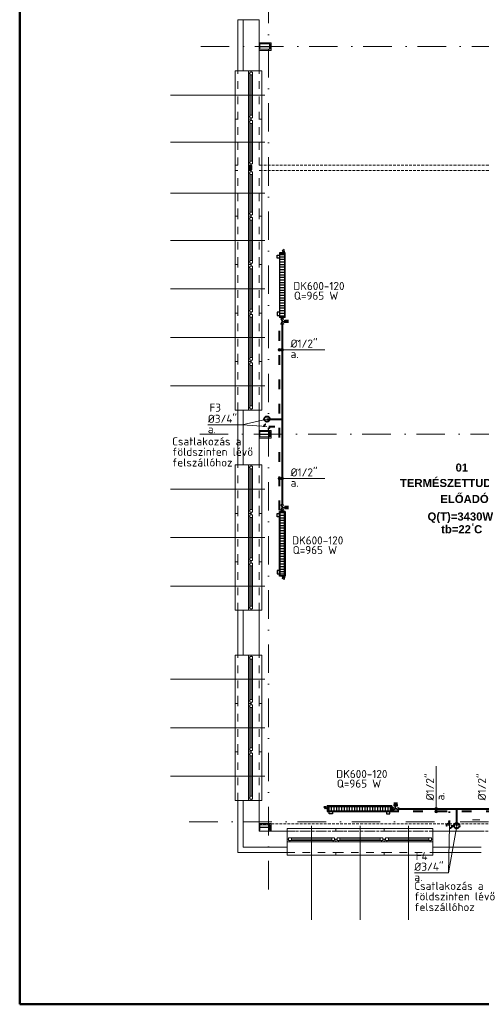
# Model space of a CAD drawing. Header units: millimetres. Extents: x 3987 to 44987, y -104035 to -70899.
# Tile 1 of 5: x 3987 to 12553, y -104035 to -85747. Entities that reach past the tile are written whole.
import ezdxf
from ezdxf.enums import TextEntityAlignment as Align

# ---------------------------------------------------------------- set-up
doc = ezdxf.new("R2010")
doc.units = ezdxf.units.MM
for name, pattern in [('ACAD_ISO03W100', [30, 12, -18]), ('Szaggatott', [282.222223, 141.111112, -141.111112]), ('Sűrű szaggatott', [75, 50, -25]), ('Tengelyvonal', [335.138881, 176.388884, -88.194442, 0, -70.555556])]:
    doc.linetypes.add(name, pattern=pattern)
for name, color, linetype, lineweight in [('alaprajz', 7, 'Continuous', 5), ('fűtés szöveg', 7, 'Continuous', 18), ('Fűtés-előremenő', 7, 'Continuous', 40), ('Fűtés-visszatérő', 7, 'ACAD_ISO03W100', 40), ('keret', 7, 'Continuous', 50)]:
    doc.layers.add(name, color=color, linetype=linetype, lineweight=lineweight)
doc.layers.add('radiátor', color=7, linetype='Continuous')
doc.styles.add('ELKÉSZÜLT_STÍLUS_2', font='arialbd.ttf')
doc.styles.add('ISO', font='isocpeur.ttf')

msp = doc.modelspace()

# ---------------------------------------------------------------- hatches: boundary and pattern name
at = {"layer": 'alaprajz', "linetype": 'Continuous'}
for points in [[(8268, -88447), (8268, -88457), (8243, -88457), (8243, -88482), (8233, -88482), (8233, -88447)], [(8293, -88527), (8243, -88527), (8243, -88512), (8233, -88512), (8233, -88482), (8243, -88482), (8243, -88467), (8293, -88467)], [(8233, -88547), (8233, -88512), (8243, -88512), (8243, -88537), (8268, -88537), (8268, -88547)], [(8293, -88457), (8293, -88467), (8243, -88467), (8243, -88457)], [(8243, -88537), (8243, -88527), (8293, -88527), (8293, -88537)]]:
    msp.add_hatch(color=256, dxfattribs=at).paths.add_polyline_path(points, flags=0)
at = {"layer": 'fűtés szöveg', "ltscale": 0.5}
h = msp.add_hatch(color=256, dxfattribs=at)
h.dxf.hatch_style = 1
h.paths.add_polyline_path([(8782, -91878, 1), (8830, -91878, 1)])
h = msp.add_hatch(color=256, dxfattribs=at)
h.dxf.hatch_style = 1
h.paths.add_polyline_path([(8835, -91878, 1), (8883, -91878, 1)])
h = msp.add_hatch(color=256, dxfattribs=at)
h.dxf.hatch_style = 1
h.paths.add_polyline_path([(8782, -94270, 1), (8830, -94270, 1)])
h = msp.add_hatch(color=256, dxfattribs=at)
h.dxf.hatch_style = 1
h.paths.add_polyline_path([(8835, -94270, 1), (8883, -94270, 1)])
h = msp.add_hatch(color=256, dxfattribs=at)
h.dxf.hatch_style = 1
h.paths.add_polyline_path([(11692, -100403, 1), (11741, -100403, 1)])
h = msp.add_hatch(color=256, dxfattribs=at)
h.dxf.hatch_style = 1
h.paths.add_polyline_path([(11692, -100456, 1), (11741, -100456, 1)])
at = {"layer": 'radiátor'}
for points in [[(8976, -91370), (8909, -91375), (8909, -91325), (8976, -91330)], [(8976, -94789), (8909, -94784), (8909, -94834), (8976, -94829)], [(10984, -100286), (10989, -100353), (10939, -100353), (10944, -100286)]]:
    msp.add_hatch(color=256, dxfattribs=at).paths.add_polyline_path(points)

# ---------------------------------------------------------------- linework, layer by layer
at = {"layer": 'alaprajz', "linetype": 'Tengelyvonal', "ltscale": 3}
for p, q in [((8603, -101902), (8603, -76900)), ((7347, -86247), (25010, -86247)), ((7327, -93447), (25010, -93447)), ((7133, -100647), (25010, -100647))]:
    msp.add_line(p, q, dxfattribs=at)
at = {"layer": 'alaprajz', "linetype": 'Continuous'}
for p, q in [((8033, -85747), (8133, -85747)), ((8033, -85747), (8033, -86697)), ((8133, -85747), (8133, -86697)), ((8133, -85747), (8233, -85747)), ((8233, -85747), (8283, -85747)), ((8283, -85747), (8433, -85747)), ((8433, -86697), (8433, -85747)), ((8653, -86177), (8433, -86177)), ((8433, -86177), (8433, -86197)), ((8433, -86197), (8633, -86197)), ((8433, -86197), (8433, -86297)), ((8442, -86197), (8433, -86197)), ((8433, -86253), (8442, -86262)), ((8633, -86297), (8433, -86297)), ((8433, -86297), (8433, -86317)), ((8433, -86297), (8442, -86297)), ((8433, -86317), (8653, -86317)), ((8442, -86244), (8442, -86197)), ((8625, -86244), (8442, -86244)), ((8442, -86297), (8442, -86250)), ((8442, -86250), (8625, -86250)), ((8530, -86244), (8536, -86250)), ((8583, -86244), (8589, -86250)), ((8633, -86197), (8625, -86197)), ((8625, -86197), (8625, -86244)), ((8625, -86250), (8625, -86297)), ((8625, -86285), (8633, -86294)), ((8625, -86297), (8633, -86297)), ((8633, -86197), (8633, -86297)), ((8633, -86297), (8633, -86197)), ((8653, -86317), (8653, -86177)), ((7983, -87597), (7983, -86697)), ((7983, -86697), (8033, -86697)), ((8033, -86697), (8133, -86697)), ((8133, -86697), (8233, -86697)), ((8233, -86697), (8283, -86697)), ((8233, -86697), (8233, -86747)), ((8233, -86697), (8283, -86697)), ((8233, -86747), (8258, -86747)), ((8233, -86747), (8233, -87547)), ((8258, -86747), (8258, -86722)), ((8258, -86722), (8283, -86722)), ((8258, -86722), (8258, -86772)), ((8308, -86722), (8258, -86722)), ((8258, -87522), (8258, -86772)), ((8258, -86772), (8308, -86772)), ((8283, -86697), (8433, -86697)), ((8283, -86722), (8283, -86697)), ((8283, -87522), (8283, -86772)), ((8308, -86772), (8308, -86722)), ((8308, -87522), (8308, -86772)), ((8308, -87522), (8308, -86772)), ((8483, -86697), (8433, -86697)), ((8483, -87597), (8483, -86697)), ((6783, -87147), (8533, -87147)), ((7983, -88447), (7983, -87597)), ((7983, -87597), (8033, -87597)), ((8033, -87597), (7983, -87597)), ((8258, -87547), (8233, -87547)), ((8233, -87547), (8233, -87597)), ((8233, -87597), (8233, -87647)), ((8233, -87597), (8283, -87597)), ((8233, -87597), (8283, -87597)), ((8308, -87522), (8258, -87522)), ((8258, -87522), (8258, -87572)), ((8258, -87572), (8258, -87547)), ((8283, -87572), (8258, -87572)), ((8258, -87572), (8308, -87572)), ((8283, -87597), (8283, -87572)), ((8283, -87622), (8283, -87597)), ((8308, -87572), (8308, -87522)), ((8483, -87597), (8433, -87597)), ((8433, -87597), (8483, -87597)), ((8483, -88447), (8483, -87597)), ((8233, -87647), (8258, -87647)), ((8233, -87647), (8233, -88397)), ((8258, -87647), (8258, -87622)), ((8258, -87622), (8283, -87622)), ((8258, -87622), (8258, -87672)), ((8308, -87622), (8258, -87622)), ((8258, -88372), (8258, -87672)), ((8258, -87672), (8308, -87672)), ((8283, -88372), (8283, -87672)), ((8308, -87672), (8308, -87622)), ((8308, -88372), (8308, -87672)), ((8308, -88372), (8308, -87672)), ((6783, -88022), (8533, -88022)), ((7983, -88447), (7983, -88547)), ((8033, -88447), (7983, -88447)), ((8258, -88397), (8233, -88397)), ((8233, -88397), (8233, -88447)), ((8233, -88482), (8233, -88447)), ((8233, -88447), (8283, -88447)), ((8243, -88482), (8233, -88482)), ((8233, -88512), (8233, -88482)), ((8233, -88547), (8233, -88512)), ((8233, -88512), (8243, -88512)), ((8268, -88457), (8243, -88457)), ((8243, -88457), (8243, -88482)), ((8243, -88467), (8243, -88457)), ((8243, -88457), (8293, -88457)), ((8243, -88467), (8243, -88527)), ((8293, -88467), (8243, -88467)), ((8243, -88512), (8243, -88537)), ((8308, -88372), (8258, -88372)), ((8258, -88372), (8258, -88422)), ((8258, -88422), (8258, -88397)), ((8283, -88422), (8258, -88422)), ((8258, -88422), (8308, -88422)), ((8268, -88447), (8268, -88457)), ((8268, -88467), (8268, -88527)), ((8283, -88447), (8283, -88422)), ((8293, -88457), (8293, -88467)), ((8293, -88467), (8293, -88527)), ((8293, -88467), (8293, -88527)), ((8308, -88422), (8308, -88372)), ((8433, -88447), (8483, -88447)), ((8483, -88447), (8483, -88547)), ((7983, -89397), (7983, -88547)), ((7983, -88547), (8033, -88547)), ((8233, -88547), (8233, -88597)), ((8233, -88547), (8283, -88547)), ((8233, -88597), (8258, -88597)), ((8233, -88597), (8233, -89347)), ((8243, -88537), (8243, -88527)), ((8243, -88527), (8293, -88527)), ((8243, -88537), (8268, -88537)), ((8293, -88537), (8243, -88537)), ((8258, -88597), (8258, -88572)), ((8258, -88572), (8283, -88572)), ((8258, -88572), (8258, -88622)), ((8308, -88572), (8258, -88572)), ((8258, -89322), (8258, -88622)), ((8258, -88622), (8308, -88622)), ((8268, -88537), (8268, -88547)), ((8283, -88572), (8283, -88547)), ((8283, -89322), (8283, -88622)), ((8293, -88527), (8293, -88537)), ((8308, -88622), (8308, -88572)), ((8308, -89322), (8308, -88622)), ((8308, -89322), (8308, -88622)), ((8483, -88547), (8433, -88547)), ((8483, -89397), (8483, -88547)), ((6783, -88972), (8533, -88972)), ((7983, -90297), (7983, -89397)), ((7983, -89397), (8033, -89397)), ((8033, -89397), (7983, -89397)), ((8258, -89347), (8233, -89347)), ((8233, -89347), (8233, -89397)), ((8233, -89397), (8233, -89447)), ((8233, -89397), (8283, -89397)), ((8233, -89397), (8283, -89397)), ((8308, -89322), (8258, -89322)), ((8258, -89322), (8258, -89372)), ((8258, -89372), (8258, -89347)), ((8283, -89372), (8258, -89372)), ((8258, -89372), (8308, -89372)), ((8258, -89447), (8258, -89422)), ((8258, -89422), (8283, -89422)), ((8258, -89422), (8258, -89472)), ((8308, -89422), (8258, -89422)), ((8283, -89397), (8283, -89372)), ((8283, -89422), (8283, -89397)), ((8308, -89372), (8308, -89322)), ((8308, -89472), (8308, -89422)), ((8483, -89397), (8433, -89397)), ((8433, -89397), (8483, -89397)), ((8483, -90297), (8483, -89397)), ((8233, -89447), (8258, -89447)), ((8233, -89447), (8233, -90247)), ((8258, -90222), (8258, -89472)), ((8258, -89472), (8308, -89472)), ((8283, -90222), (8283, -89472)), ((8308, -90222), (8308, -89472)), ((8308, -90222), (8308, -89472)), ((6783, -89847), (8533, -89847)), ((7983, -91197), (7983, -90297)), ((7983, -90297), (8033, -90297)), ((8033, -90297), (7983, -90297)), ((8258, -90247), (8233, -90247)), ((8233, -90247), (8233, -90297)), ((8233, -90297), (8233, -90347)), ((8233, -90297), (8283, -90297)), ((8233, -90297), (8283, -90297)), ((8308, -90222), (8258, -90222)), ((8258, -90222), (8258, -90272)), ((8258, -90272), (8258, -90247)), ((8283, -90272), (8258, -90272)), ((8258, -90272), (8308, -90272)), ((8258, -90347), (8258, -90322)), ((8258, -90322), (8283, -90322)), ((8258, -90322), (8258, -90372)), ((8308, -90322), (8258, -90322)), ((8283, -90297), (8283, -90272)), ((8283, -90322), (8283, -90297)), ((8308, -90272), (8308, -90222)), ((8308, -90372), (8308, -90322)), ((8483, -90297), (8433, -90297)), ((8433, -90297), (8483, -90297)), ((8483, -91197), (8483, -90297)), ((8233, -90347), (8258, -90347)), ((8233, -90347), (8233, -91147)), ((8258, -91122), (8258, -90372)), ((8258, -90372), (8308, -90372)), ((8283, -91122), (8283, -90372)), ((8308, -91122), (8308, -90372)), ((8308, -91122), (8308, -90372)), ((6783, -90747), (8533, -90747)), ((7983, -92097), (7983, -91197)), ((7983, -91197), (8033, -91197)), ((8033, -91197), (7983, -91197)), ((8258, -91147), (8233, -91147)), ((8233, -91147), (8233, -91197)), ((8233, -91197), (8233, -91247)), ((8233, -91197), (8283, -91197)), ((8233, -91197), (8283, -91197)), ((8233, -91247), (8258, -91247)), ((8233, -91247), (8233, -92047)), ((8308, -91122), (8258, -91122)), ((8258, -91122), (8258, -91172)), ((8258, -91172), (8258, -91147)), ((8283, -91172), (8258, -91172)), ((8258, -91172), (8308, -91172)), ((8258, -91247), (8258, -91222)), ((8258, -91222), (8283, -91222)), ((8258, -91222), (8258, -91272)), ((8308, -91222), (8258, -91222)), ((8283, -91197), (8283, -91172)), ((8283, -91222), (8283, -91197)), ((8308, -91172), (8308, -91122)), ((8308, -91272), (8308, -91222)), ((8483, -91197), (8433, -91197)), ((8433, -91197), (8483, -91197)), ((8483, -92097), (8483, -91197)), ((8258, -92022), (8258, -91272)), ((8258, -91272), (8308, -91272)), ((8283, -92022), (8283, -91272)), ((8308, -92022), (8308, -91272)), ((8308, -92022), (8308, -91272)), ((6783, -91647), (8533, -91647)), ((7983, -92997), (7983, -92097)), ((7983, -92097), (8033, -92097)), ((8033, -92097), (7983, -92097)), ((8258, -92047), (8233, -92047)), ((8233, -92047), (8233, -92097)), ((8233, -92097), (8233, -92147)), ((8233, -92097), (8283, -92097)), ((8233, -92097), (8283, -92097)), ((8233, -92147), (8258, -92147)), ((8233, -92147), (8233, -92947)), ((8308, -92022), (8258, -92022)), ((8258, -92022), (8258, -92072)), ((8258, -92072), (8258, -92047)), ((8283, -92072), (8258, -92072)), ((8258, -92072), (8308, -92072)), ((8258, -92147), (8258, -92122)), ((8258, -92122), (8283, -92122)), ((8258, -92122), (8258, -92172)), ((8308, -92122), (8258, -92122)), ((8283, -92097), (8283, -92072)), ((8283, -92122), (8283, -92097)), ((8308, -92072), (8308, -92022)), ((8308, -92172), (8308, -92122)), ((8483, -92097), (8433, -92097)), ((8433, -92097), (8483, -92097)), ((8483, -92997), (8483, -92097)), ((8258, -92922), (8258, -92172)), ((8258, -92172), (8308, -92172)), ((8283, -92922), (8283, -92172)), ((8308, -92922), (8308, -92172)), ((8308, -92922), (8308, -92172)), ((6783, -92547), (8533, -92547)), ((8033, -92997), (7983, -92997)), ((8033, -92997), (8133, -92997)), ((8033, -92997), (8033, -94017)), ((8133, -92997), (8133, -94017)), ((8133, -92997), (8233, -92997)), ((8258, -92947), (8233, -92947)), ((8233, -92947), (8233, -92997)), ((8233, -92997), (8283, -92997)), ((8233, -92997), (8283, -92997)), ((8308, -92922), (8258, -92922)), ((8258, -92922), (8258, -92972)), ((8258, -92972), (8258, -92947)), ((8283, -92972), (8258, -92972)), ((8258, -92972), (8308, -92972)), ((8283, -92997), (8283, -92972)), ((8283, -92997), (8433, -92997)), ((8308, -92972), (8308, -92922)), ((8433, -94017), (8433, -92997)), ((8433, -92997), (8483, -92997)), ((8653, -93377), (8433, -93377)), ((8433, -93377), (8433, -93397)), ((8433, -93397), (8633, -93397)), ((8433, -93397), (8433, -93497)), ((8442, -93397), (8433, -93397)), ((8442, -93444), (8442, -93397)), ((8625, -93444), (8442, -93444)), ((8442, -93497), (8442, -93450)), ((8442, -93450), (8625, -93450)), ((8530, -93444), (8536, -93450)), ((8583, -93444), (8589, -93450)), ((8633, -93397), (8625, -93397)), ((8625, -93397), (8625, -93444)), ((8625, -93450), (8625, -93497)), ((8633, -93397), (8633, -93497)), ((8633, -93497), (8633, -93397)), ((8653, -93517), (8653, -93377)), ((8433, -93453), (8442, -93462)), ((8633, -93497), (8433, -93497)), ((8433, -93497), (8433, -93517)), ((8433, -93497), (8442, -93497)), ((8433, -93517), (8653, -93517)), ((8625, -93485), (8633, -93494)), ((8625, -93497), (8633, -93497)), ((7983, -94917), (7983, -94017)), ((7983, -94017), (8033, -94017)), ((8033, -94017), (8133, -94017)), ((8133, -94017), (8233, -94017)), ((8233, -94017), (8283, -94017)), ((8233, -94017), (8233, -94067)), ((8233, -94017), (8283, -94017)), ((8233, -94067), (8258, -94067)), ((8233, -94067), (8233, -94867)), ((8258, -94067), (8258, -94042)), ((8258, -94042), (8283, -94042)), ((8258, -94042), (8258, -94092)), ((8308, -94042), (8258, -94042)), ((8258, -94842), (8258, -94092)), ((8258, -94092), (8308, -94092)), ((8283, -94017), (8433, -94017)), ((8283, -94042), (8283, -94017)), ((8283, -94842), (8283, -94092)), ((8308, -94092), (8308, -94042)), ((8308, -94842), (8308, -94092)), ((8308, -94842), (8308, -94092)), ((8483, -94017), (8433, -94017)), ((8483, -94917), (8483, -94017)), ((6783, -94467), (8533, -94467)), ((8258, -94867), (8233, -94867)), ((8233, -94867), (8233, -94917)), ((8308, -94842), (8258, -94842)), ((8258, -94842), (8258, -94892)), ((8258, -94892), (8258, -94867)), ((8283, -94892), (8258, -94892)), ((8258, -94892), (8308, -94892)), ((8283, -94917), (8283, -94892)), ((8308, -94892), (8308, -94842)), ((7983, -95817), (7983, -94917)), ((7983, -94917), (8033, -94917)), ((8033, -94917), (7983, -94917)), ((8233, -94917), (8233, -94967)), ((8233, -94917), (8283, -94917)), ((8233, -94917), (8283, -94917)), ((8233, -94967), (8258, -94967)), ((8233, -94967), (8233, -95767)), ((8258, -94967), (8258, -94942)), ((8258, -94942), (8283, -94942)), ((8258, -94942), (8258, -94992)), ((8308, -94942), (8258, -94942)), ((8258, -95742), (8258, -94992)), ((8258, -94992), (8308, -94992)), ((8283, -94942), (8283, -94917)), ((8283, -95742), (8283, -94992)), ((8308, -94992), (8308, -94942)), ((8308, -95742), (8308, -94992)), ((8308, -95742), (8308, -94992)), ((8483, -94917), (8433, -94917)), ((8433, -94917), (8483, -94917)), ((8483, -95817), (8483, -94917)), ((6783, -95367), (8533, -95367)), ((7983, -96717), (7983, -95817)), ((7983, -95817), (8033, -95817)), ((8033, -95817), (7983, -95817)), ((8258, -95767), (8233, -95767)), ((8233, -95767), (8233, -95817)), ((8233, -95817), (8233, -95867)), ((8233, -95817), (8283, -95817)), ((8233, -95817), (8283, -95817)), ((8308, -95742), (8258, -95742)), ((8258, -95742), (8258, -95792)), ((8258, -95792), (8258, -95767)), ((8283, -95792), (8258, -95792)), ((8258, -95792), (8308, -95792)), ((8283, -95817), (8283, -95792)), ((8283, -95842), (8283, -95817)), ((8308, -95792), (8308, -95742)), ((8483, -95817), (8433, -95817)), ((8433, -95817), (8483, -95817)), ((8483, -96717), (8483, -95817)), ((8233, -95867), (8258, -95867)), ((8233, -95867), (8233, -96667)), ((8258, -95867), (8258, -95842)), ((8258, -95842), (8283, -95842)), ((8258, -95842), (8258, -95892)), ((8308, -95842), (8258, -95842)), ((8258, -96642), (8258, -95892)), ((8258, -95892), (8308, -95892)), ((8283, -96642), (8283, -95892)), ((8308, -95892), (8308, -95842)), ((8308, -96642), (8308, -95892)), ((8308, -96642), (8308, -95892)), ((6783, -96267), (8533, -96267)), ((8033, -96717), (7983, -96717)), ((8033, -96717), (8133, -96717)), ((8033, -96717), (8033, -97547)), ((8133, -96717), (8133, -97547)), ((8133, -96717), (8233, -96717)), ((8258, -96667), (8233, -96667)), ((8233, -96667), (8233, -96717)), ((8233, -96717), (8283, -96717)), ((8233, -96717), (8283, -96717)), ((8308, -96642), (8258, -96642)), ((8258, -96642), (8258, -96692)), ((8258, -96692), (8258, -96667)), ((8283, -96692), (8258, -96692)), ((8258, -96692), (8308, -96692)), ((8283, -96717), (8283, -96692)), ((8283, -96717), (8433, -96717)), ((8308, -96692), (8308, -96642)), ((8433, -97547), (8433, -96717)), ((8433, -96717), (8483, -96717)), ((7983, -98447), (7983, -97547)), ((7983, -97547), (8033, -97547)), ((8033, -97547), (8133, -97547)), ((8133, -97547), (8233, -97547)), ((8233, -97547), (8283, -97547)), ((8233, -97547), (8233, -97597)), ((8233, -97547), (8283, -97547)), ((8233, -97597), (8258, -97597)), ((8233, -97597), (8233, -98397)), ((8258, -97597), (8258, -97572)), ((8258, -97572), (8283, -97572)), ((8258, -97572), (8258, -97622)), ((8308, -97572), (8258, -97572)), ((8258, -98372), (8258, -97622)), ((8258, -97622), (8308, -97622)), ((8283, -97547), (8433, -97547)), ((8283, -97572), (8283, -97547)), ((8283, -98372), (8283, -97622)), ((8308, -97622), (8308, -97572)), ((8308, -98372), (8308, -97622)), ((8308, -98372), (8308, -97622)), ((8483, -97547), (8433, -97547)), ((8483, -98447), (8483, -97547)), ((6783, -97997), (8533, -97997)), ((8308, -98372), (8258, -98372)), ((8258, -98372), (8258, -98422)), ((8308, -98422), (8308, -98372)), ((7983, -99347), (7983, -98447)), ((7983, -98447), (8033, -98447)), ((8033, -98447), (7983, -98447)), ((8258, -98397), (8233, -98397)), ((8233, -98397), (8233, -98447)), ((8233, -98447), (8233, -98497)), ((8233, -98447), (8283, -98447)), ((8233, -98447), (8283, -98447)), ((8233, -98497), (8258, -98497)), ((8233, -98497), (8233, -99297)), ((8258, -98422), (8258, -98397)), ((8283, -98422), (8258, -98422)), ((8258, -98422), (8308, -98422)), ((8258, -98497), (8258, -98472)), ((8258, -98472), (8283, -98472)), ((8258, -98472), (8258, -98522)), ((8308, -98472), (8258, -98472)), ((8258, -99272), (8258, -98522)), ((8258, -98522), (8308, -98522)), ((8283, -98447), (8283, -98422)), ((8283, -98472), (8283, -98447)), ((8283, -99272), (8283, -98522)), ((8308, -98522), (8308, -98472)), ((8308, -99272), (8308, -98522)), ((8308, -99272), (8308, -98522)), ((8483, -98447), (8433, -98447)), ((8433, -98447), (8483, -98447)), ((8483, -99347), (8483, -98447)), ((6783, -98897), (8533, -98897)), ((8258, -99297), (8233, -99297)), ((8233, -99297), (8233, -99347)), ((8308, -99272), (8258, -99272)), ((8258, -99272), (8258, -99322)), ((8258, -99322), (8258, -99297)), ((8308, -99322), (8308, -99272)), ((7983, -100247), (7983, -99347)), ((7983, -99347), (8033, -99347)), ((8033, -99347), (7983, -99347)), ((8233, -99347), (8233, -99397)), ((8233, -99347), (8283, -99347)), ((8233, -99347), (8283, -99347)), ((8233, -99397), (8258, -99397)), ((8233, -99397), (8233, -100197)), ((8283, -99322), (8258, -99322)), ((8258, -99322), (8308, -99322)), ((8258, -99397), (8258, -99372)), ((8258, -99372), (8283, -99372)), ((8258, -99372), (8258, -99422)), ((8308, -99372), (8258, -99372)), ((8258, -100172), (8258, -99422)), ((8258, -99422), (8308, -99422)), ((8283, -99347), (8283, -99322)), ((8283, -99372), (8283, -99347)), ((8283, -100172), (8283, -99422)), ((8308, -99422), (8308, -99372)), ((8308, -100172), (8308, -99422)), ((8308, -100172), (8308, -99422)), ((8483, -99347), (8433, -99347)), ((8433, -99347), (8483, -99347)), ((8483, -100247), (8483, -99347)), ((6783, -99797), (8533, -99797)), ((8258, -100197), (8233, -100197)), ((8233, -100197), (8233, -100247)), ((8308, -100172), (8258, -100172)), ((8258, -100172), (8258, -100222)), ((8258, -100222), (8258, -100197)), ((8308, -100222), (8308, -100172)), ((8033, -100247), (7983, -100247)), ((8033, -100247), (8133, -100247)), ((8033, -100247), (8033, -101217)), ((8133, -100247), (8133, -101117)), ((8133, -100247), (8233, -100247)), ((8233, -100247), (8283, -100247)), ((8233, -100247), (8283, -100247)), ((8283, -100222), (8258, -100222)), ((8258, -100222), (8308, -100222)), ((8283, -100247), (8283, -100222)), ((8283, -100247), (8433, -100247)), ((8433, -100817), (8433, -100247)), ((8433, -100247), (8483, -100247)), ((8653, -100679), (8433, -100679)), ((8433, -100679), (8433, -100699)), ((8433, -100699), (8633, -100699)), ((8433, -100799), (8433, -100699)), ((8433, -100699), (8442, -100699)), ((8433, -100743), (8442, -100735)), ((8442, -100699), (8442, -100747)), ((8442, -100747), (8625, -100747)), ((8625, -100752), (8442, -100752)), ((8442, -100752), (8442, -100799)), ((8530, -100752), (8536, -100747)), ((8583, -100752), (8589, -100747)), ((8625, -100747), (8625, -100699)), ((8625, -100699), (8633, -100699)), ((8625, -100711), (8633, -100702)), ((8625, -100799), (8625, -100752)), ((8633, -100699), (8633, -100817)), ((8633, -100699), (8633, -100799)), ((8653, -100817), (8653, -100679)), ((9403, -102467), (9403, -100717)), ((10303, -102467), (10303, -100717)), ((11203, -102467), (11203, -100717)), ((12529, -100609), (12389, -100609)), ((8442, -100799), (8433, -100799)), ((8953, -100817), (8433, -100817)), ((8633, -100799), (8625, -100799)), ((8633, -100817), (8653, -100817)), ((8953, -100817), (8953, -100767)), ((8953, -100767), (9853, -100767)), ((8953, -100967), (8953, -100817)), ((8978, -100942), (9028, -100942)), ((8978, -100992), (8978, -100942)), ((9028, -100942), (9778, -100942)), ((9028, -100942), (9778, -100942)), ((9028, -100942), (9028, -100992)), ((9778, -100992), (9778, -100942)), ((9778, -100942), (9828, -100942)), ((9828, -100942), (9828, -100992)), ((9853, -100767), (9853, -100817)), ((9853, -100817), (9853, -100767)), ((9853, -100767), (10753, -100767)), ((9878, -100942), (9928, -100942)), ((9878, -100992), (9878, -100942)), ((9928, -100942), (10678, -100942)), ((9928, -100942), (10678, -100942)), ((9928, -100942), (9928, -100992)), ((10678, -100992), (10678, -100942)), ((10678, -100942), (10728, -100942)), ((10728, -100942), (10728, -100992)), ((10753, -100767), (10753, -100817)), ((10753, -100817), (10753, -100767)), ((10753, -100767), (11653, -100767)), ((10778, -100942), (10828, -100942)), ((10778, -100992), (10778, -100942)), ((10828, -100942), (11578, -100942)), ((10828, -100942), (11578, -100942)), ((10828, -100942), (10828, -100992)), ((11578, -100992), (11578, -100942)), ((11578, -100942), (11628, -100942)), ((11628, -100942), (11628, -100992)), ((11653, -100767), (11653, -100817)), ((11653, -100967), (11653, -100817)), ((12553, -100817), (11653, -100817)), ((8133, -101117), (8953, -101117)), ((8953, -101017), (8953, -100967)), ((8953, -100967), (8978, -100967)), ((8953, -101017), (8953, -100967)), ((8953, -101117), (8953, -101017)), ((9003, -101017), (8953, -101017)), ((8953, -101217), (8953, -101117)), ((8978, -100967), (8978, -100992)), ((8978, -100992), (9003, -100992)), ((9028, -100992), (8978, -100992)), ((9003, -100992), (9003, -101017)), ((9803, -101017), (9003, -101017)), ((9028, -100967), (9778, -100967)), ((9028, -100992), (9778, -100992)), ((9828, -100992), (9778, -100992)), ((9803, -101017), (9803, -100992)), ((9803, -100992), (9828, -100992)), ((9853, -101017), (9803, -101017)), ((9828, -100992), (9828, -100967)), ((9828, -100967), (9853, -100967)), ((9853, -101017), (9853, -100967)), ((9853, -100967), (9878, -100967)), ((9853, -101017), (9853, -100967)), ((9903, -101017), (9853, -101017)), ((9878, -100967), (9878, -100992)), ((9878, -100992), (9903, -100992)), ((9928, -100992), (9878, -100992)), ((9903, -100992), (9903, -101017)), ((10703, -101017), (9903, -101017)), ((9928, -100967), (10678, -100967)), ((9928, -100992), (10678, -100992)), ((10728, -100992), (10678, -100992)), ((10703, -101017), (10703, -100992)), ((10703, -100992), (10728, -100992)), ((10753, -101017), (10703, -101017)), ((10728, -100992), (10728, -100967)), ((10728, -100967), (10753, -100967)), ((10753, -101017), (10753, -100967)), ((10753, -100967), (10778, -100967)), ((10753, -101017), (10753, -100967)), ((10803, -101017), (10753, -101017)), ((10778, -100967), (10778, -100992)), ((10778, -100992), (10803, -100992)), ((10828, -100992), (10778, -100992)), ((10803, -100992), (10803, -101017)), ((11603, -101017), (10803, -101017)), ((10828, -100967), (11578, -100967)), ((10828, -100992), (11578, -100992)), ((11628, -100992), (11578, -100992)), ((11603, -101017), (11603, -100992)), ((11603, -100992), (11628, -100992)), ((11653, -101017), (11603, -101017)), ((11628, -100992), (11628, -100967)), ((11628, -100967), (11653, -100967)), ((11653, -101017), (11653, -100967)), ((11653, -101017), (11653, -100967)), ((11653, -101117), (11653, -101017)), ((11653, -101117), (12553, -101117)), ((11653, -101217), (11653, -101117)), ((8033, -101217), (8953, -101217)), ((8953, -101217), (8953, -101267)), ((8953, -101267), (9853, -101267)), ((9853, -101267), (9853, -101217)), ((9853, -101217), (9853, -101267)), ((9853, -101267), (10753, -101267)), ((10753, -101267), (10753, -101217)), ((10753, -101217), (10753, -101267)), ((10753, -101267), (11653, -101267)), ((11653, -101217), (12553, -101217)), ((11653, -101267), (11653, -101217))]:
    msp.add_line(p, q, dxfattribs=at)
at = {"layer": 'alaprajz', "linetype": 'Szaggatott'}
for p, q in [((8033, -87597), (8033, -86697)), ((8433, -87597), (8433, -86697)), ((8033, -88447), (8033, -87597)), ((8433, -88447), (8433, -87597)), ((8033, -89397), (8033, -88547)), ((8433, -89397), (8433, -88547)), ((8033, -90297), (8033, -89397)), ((8433, -90297), (8433, -89397)), ((8033, -91197), (8033, -90297)), ((8433, -91197), (8433, -90297)), ((8033, -92097), (8033, -91197)), ((8433, -92097), (8433, -91197)), ((8033, -92997), (8033, -92097)), ((8433, -92997), (8433, -92097)), ((8033, -94917), (8033, -94017)), ((8433, -94917), (8433, -94017)), ((8033, -95817), (8033, -94917)), ((8433, -95817), (8433, -94917)), ((8033, -96717), (8033, -95817)), ((8433, -96717), (8433, -95817)), ((8033, -98447), (8033, -97547)), ((8433, -98447), (8433, -97547)), ((8033, -99347), (8033, -98447)), ((8433, -99347), (8433, -98447)), ((8033, -100247), (8033, -99347)), ((8433, -100247), (8433, -99347)), ((8953, -100817), (9853, -100817)), ((9853, -100817), (10753, -100817)), ((10753, -100817), (11653, -100817)), ((8953, -101217), (9853, -101217)), ((9853, -101217), (10753, -101217)), ((10753, -101217), (11653, -101217))]:
    msp.add_line(p, q, dxfattribs=at)
at = {"layer": 'alaprajz', "linetype": 'Sűrű szaggatott'}
for p, q in [((8440, -88449), (15353, -88449)), ((8440, -88549), (15353, -88549)), ((8433, -100682), (15353, -100682)), ((8433, -100817), (15353, -100817))]:
    msp.add_line(p, q, dxfattribs=at)
at = {"layer": 'fűtés szöveg', "ltscale": 0.5}
for p, q in [((8806, -91878), (9649, -91878)), ((8575, -93164), (8113, -93275)), ((7480, -93275), (8113, -93275)), ((8113, -93275), (8575, -93302)), ((8806, -94270), (9649, -94270)), ((11717, -100456), (11717, -99613)), ((11960, -100718), (11945, -101595)), ((11945, -101595), (12098, -100718)), ((11313, -101595), (11945, -101595))]:
    msp.add_line(p, q, dxfattribs=at)
for centre in [(8806, -91878), (8859, -91878), (8806, -94270), (8859, -94270), (11717, -100403), (11717, -100456)]:
    msp.add_circle(centre, 24.4, dxfattribs=at)
at = {"layer": 'Fűtés-előremenő'}
for p, q in [((8859, -91300), (8859, -91279)), ((8859, -91400), (8859, -94759)), ((8575, -93164), (8859, -93164)), ((8859, -94859), (8859, -94880)), ((10914, -100403), (10893, -100403)), ((11014, -100403), (13150, -100403)), ((12098, -100718), (12098, -100403))]:
    msp.add_line(p, q, dxfattribs=at)
for centre in [(8575, -93164), (12098, -100718)]:
    msp.add_circle(centre, 49.5, dxfattribs=at)
at = {"layer": 'Fűtés-visszatérő', "ltscale": 15}
for p, q in [((8806, -94859), (8806, -91279)), ((13271, -100456), (10893, -100456))]:
    msp.add_line(p, q, dxfattribs=at)
at = {"layer": 'Fűtés-visszatérő', "ltscale": 8}
for p, q in [((8624, -93302), (8806, -93302)), ((11960, -100718), (11960, -100456))]:
    msp.add_line(p, q, dxfattribs=at)
at = {"layer": 'Fűtés-visszatérő', "ltscale": 5}
for centre in [(8575, -93302), (11960, -100718)]:
    msp.add_circle(centre, 49.5, dxfattribs=at)
at = {"layer": 'keret'}
for p, q in [((3987, -104035), (3987, -75335)), ((44987, -104035), (3987, -104035))]:
    msp.add_line(p, q, dxfattribs=at)
at = {"layer": 'radiátor', "linetype": 'ByBlock'}
for p, q in [((8766, -90179), (8766, -90119)), ((8766, -90119), (8806, -90119)), ((8806, -90079), (8806, -91279)), ((8912, -90079), (8806, -90079)), ((8912, -90079), (8806, -90079)), ((8912, -90079), (8806, -90079)), ((8816, -91269), (8816, -90089)), ((8878, -90051), (8859, -90079)), ((8902, -90089), (8902, -91269)), ((8912, -91279), (8912, -90079)), ((8806, -90179), (8766, -90179)), ((8766, -91179), (8766, -91239)), ((8806, -91179), (8766, -91179)), ((8766, -91239), (8806, -91239)), ((8912, -91279), (8806, -91279)), ((8902, -91269), (8816, -91269)), ((8806, -96080), (8806, -94880)), ((8912, -94880), (8806, -94880)), ((8816, -94890), (8816, -96070)), ((8902, -94890), (8816, -94890)), ((8902, -96070), (8902, -94890)), ((8912, -94880), (8912, -96080)), ((8766, -94980), (8766, -94920)), ((8766, -94920), (8806, -94920)), ((8806, -94980), (8766, -94980)), ((8766, -95980), (8766, -96040)), ((8806, -95980), (8766, -95980)), ((8766, -96040), (8806, -96040)), ((8912, -96080), (8806, -96080)), ((8912, -96080), (8806, -96080)), ((8912, -96080), (8806, -96080)), ((8878, -96108), (8859, -96080)), ((9665, -100384), (9693, -100403)), ((10893, -100350), (9693, -100350)), ((9693, -100350), (9693, -100456)), ((9693, -100350), (9693, -100456)), ((9693, -100350), (9693, -100456)), ((9703, -100360), (10883, -100360)), ((10883, -100360), (10883, -100446)), ((10893, -100350), (10893, -100456)), ((9693, -100456), (10893, -100456)), ((10883, -100446), (9703, -100446)), ((9733, -100496), (9733, -100456)), ((9793, -100496), (9733, -100496)), ((9793, -100456), (9793, -100496)), ((10793, -100456), (10793, -100496)), ((10793, -100496), (10853, -100496)), ((10853, -100496), (10853, -100456))]:
    msp.add_line(p, q, dxfattribs=at)
at = {"layer": 'radiátor'}
for p, q in [((8816, -90089), (8902, -90089)), ((8884, -91300), (8834, -91300)), ((8834, -91300), (8859, -91350)), ((8834, -91400), (8859, -91350)), ((8884, -91400), (8834, -91400)), ((8859, -91350), (8884, -91300)), ((8859, -91350), (8884, -91400)), ((8859, -91350), (8909, -91350)), ((8909, -91375), (8909, -91325)), ((8909, -91325), (8976, -91330)), ((8909, -91350), (8934, -91350)), ((8976, -91370), (8909, -91375)), ((8884, -94759), (8834, -94759)), ((8834, -94759), (8859, -94809)), ((8834, -94859), (8859, -94809)), ((8884, -94859), (8834, -94859)), ((8859, -94809), (8884, -94759)), ((8859, -94809), (8909, -94809)), ((8859, -94809), (8884, -94859)), ((8909, -94784), (8909, -94834)), ((8976, -94789), (8909, -94784)), ((8909, -94809), (8934, -94809)), ((8909, -94834), (8976, -94829)), ((8816, -96070), (8902, -96070)), ((9703, -100446), (9703, -100360)), ((10914, -100378), (10914, -100428)), ((10964, -100403), (10914, -100378)), ((10939, -100353), (10944, -100286)), ((10989, -100353), (10939, -100353)), ((10964, -100353), (10964, -100328)), ((10964, -100403), (10964, -100353)), ((10964, -100403), (11014, -100378)), ((10984, -100286), (10989, -100353)), ((11014, -100378), (11014, -100428)), ((10914, -100428), (10964, -100403)), ((11014, -100428), (10964, -100403))]:
    msp.add_line(p, q, dxfattribs=at)
at = {"layer": 'radiátor', "linetype": 'Continuous'}
for p, q in [((8902, -90112), (8816, -90112)), ((8902, -90156), (8816, -90156)), ((8902, -90203), (8816, -90203)), ((8902, -90251), (8816, -90251)), ((8902, -90299), (8816, -90299)), ((8902, -90299), (8816, -90299)), ((8902, -90346), (8816, -90346)), ((8902, -90394), (8816, -90394)), ((8902, -90441), (8816, -90441)), ((8902, -90489), (8816, -90489)), ((8902, -90537), (8816, -90537)), ((8902, -90537), (8816, -90537)), ((8902, -90584), (8816, -90584)), ((8902, -90632), (8816, -90632)), ((8902, -90680), (8816, -90680)), ((8902, -90727), (8816, -90727)), ((8902, -90775), (8816, -90775)), ((8902, -90822), (8816, -90822)), ((8902, -90870), (8816, -90870)), ((8902, -90918), (8816, -90918)), ((8902, -90965), (8816, -90965)), ((8902, -91013), (8816, -91013)), ((8902, -91061), (8816, -91061)), ((8902, -91108), (8816, -91108)), ((8902, -91156), (8816, -91156)), ((8902, -91203), (8816, -91203)), ((8902, -91251), (8816, -91251)), ((8902, -94908), (8816, -94908)), ((8902, -94956), (8816, -94956)), ((8902, -95004), (8816, -95004)), ((8902, -95051), (8816, -95051)), ((8902, -95099), (8816, -95099)), ((8902, -95146), (8816, -95146)), ((8902, -95194), (8816, -95194)), ((8902, -95242), (8816, -95242)), ((8902, -95289), (8816, -95289)), ((8902, -95337), (8816, -95337)), ((8902, -95385), (8816, -95385)), ((8902, -95432), (8816, -95432)), ((8902, -95480), (8816, -95480)), ((8902, -95527), (8816, -95527)), ((8902, -95575), (8816, -95575)), ((8902, -95623), (8816, -95623)), ((8902, -95623), (8816, -95623)), ((8902, -95670), (8816, -95670)), ((8902, -95718), (8816, -95718)), ((8902, -95766), (8816, -95766)), ((8902, -95813), (8816, -95813)), ((8902, -95861), (8816, -95861)), ((8902, -95861), (8816, -95861)), ((8902, -95908), (8816, -95908)), ((8902, -95956), (8816, -95956)), ((8902, -96003), (8816, -96003)), ((8902, -96047), (8816, -96047)), ((9726, -100360), (9726, -100446)), ((9770, -100360), (9770, -100446)), ((9817, -100360), (9817, -100446)), ((9865, -100360), (9865, -100446)), ((9912, -100360), (9912, -100446)), ((9912, -100360), (9912, -100446)), ((9960, -100360), (9960, -100446)), ((10008, -100360), (10008, -100446)), ((10055, -100360), (10055, -100446)), ((10103, -100360), (10103, -100446)), ((10151, -100360), (10151, -100446)), ((10151, -100360), (10151, -100446)), ((10198, -100360), (10198, -100446)), ((10246, -100360), (10246, -100446)), ((10293, -100360), (10293, -100446)), ((10341, -100360), (10341, -100446)), ((10389, -100360), (10389, -100446)), ((10436, -100360), (10436, -100446)), ((10484, -100360), (10484, -100446)), ((10532, -100360), (10532, -100446)), ((10579, -100360), (10579, -100446)), ((10627, -100360), (10627, -100446)), ((10674, -100360), (10674, -100446)), ((10722, -100360), (10722, -100446)), ((10770, -100360), (10770, -100446)), ((10817, -100360), (10817, -100446)), ((10865, -100360), (10865, -100446))]:
    msp.add_line(p, q, dxfattribs=at)
at = {"layer": 'radiátor', "linetype": 'ByBlock'}
for points in [[(8855, -90040), (8902, -90062), (8894, -90017)], [(8855, -96119), (8902, -96097), (8894, -96142)], [(9654, -100407), (9676, -100360), (9631, -100368)]]:
    msp.add_lwpolyline(points, close=True, dxfattribs=at)

# ---------------------------------------------------------------- texts
at = {"layer": 'alaprajz', "style": 'ELKÉSZÜLT_STÍLUS_2'}
msp.add_text('01', height=150, dxfattribs=at).set_placement((12076, -94141))
for tag, p in [('TERMÉSZETTUDOMÁNY', (11044, -94472)), ('ELŐADÓ', (11794, -94769))]:
    msp.add_attdef(tag, text='', height=150, dxfattribs=at).set_placement(p, align=Align.BOTTOM_LEFT)
at = {"layer": 'fűtés szöveg', "ltscale": 0.5, "style": 'ISO'}
for s, p in [('DK600-120', (9065, -90769)), ('Q=965 W', (9076, -90948)), ('%%C1/2"', (9014, -91838)), ('a.', (9014, -92031)), ('F3', (7509, -93027)), ('%%C3/4"', (7478, -93235)), ('a.', (7478, -93428)), ('Csatlakozás a ', (6816, -93654)), ('földszinten lévő', (6816, -93848)), ('felszállóhoz', (6816, -94046)), ('%%C1/2"', (9014, -94230)), ('a.', (9014, -94423)), ('DK600-120', (9042, -95494)), ('Q=965 W', (9053, -95673)), ('DK600-120', (9861, -99832)), ('Q=965 W', (9872, -100010)), ('F4', (11337, -101358)), ('%%C3/4"', (11311, -101555)), ('a.', (11311, -101748)), ('Csatlakozás a ', (11311, -101910)), ('földszinten lévő', (11311, -102105)), ('felszállóhoz', (11311, -102303))]:
    msp.add_text(s, height=150, dxfattribs=at).set_placement(p)
at = {"layer": 'fűtés szöveg', "style": 'ELKÉSZÜLT_STÍLUS_2'}
for s, height, p in [('Q(T)=3430W', 150, (11556, -95050)), ('tb=22 C', 150, (11808, -95286)), ('0', 50, (12378, -95152))]:
    msp.add_text(s, height=height, dxfattribs=at).set_placement(p)
at = {"layer": 'fűtés szöveg', "ltscale": 0.5, "style": 'ISO'}
for s, p in [('%%C1/2"', (11676, -100248)), ('%%C1/2"', (12639, -100248)), ('a.', (11869, -100248))]:
    msp.add_text(s, height=150, rotation=90, dxfattribs=at).set_placement(p)

doc.saveas('drawing.dxf')
